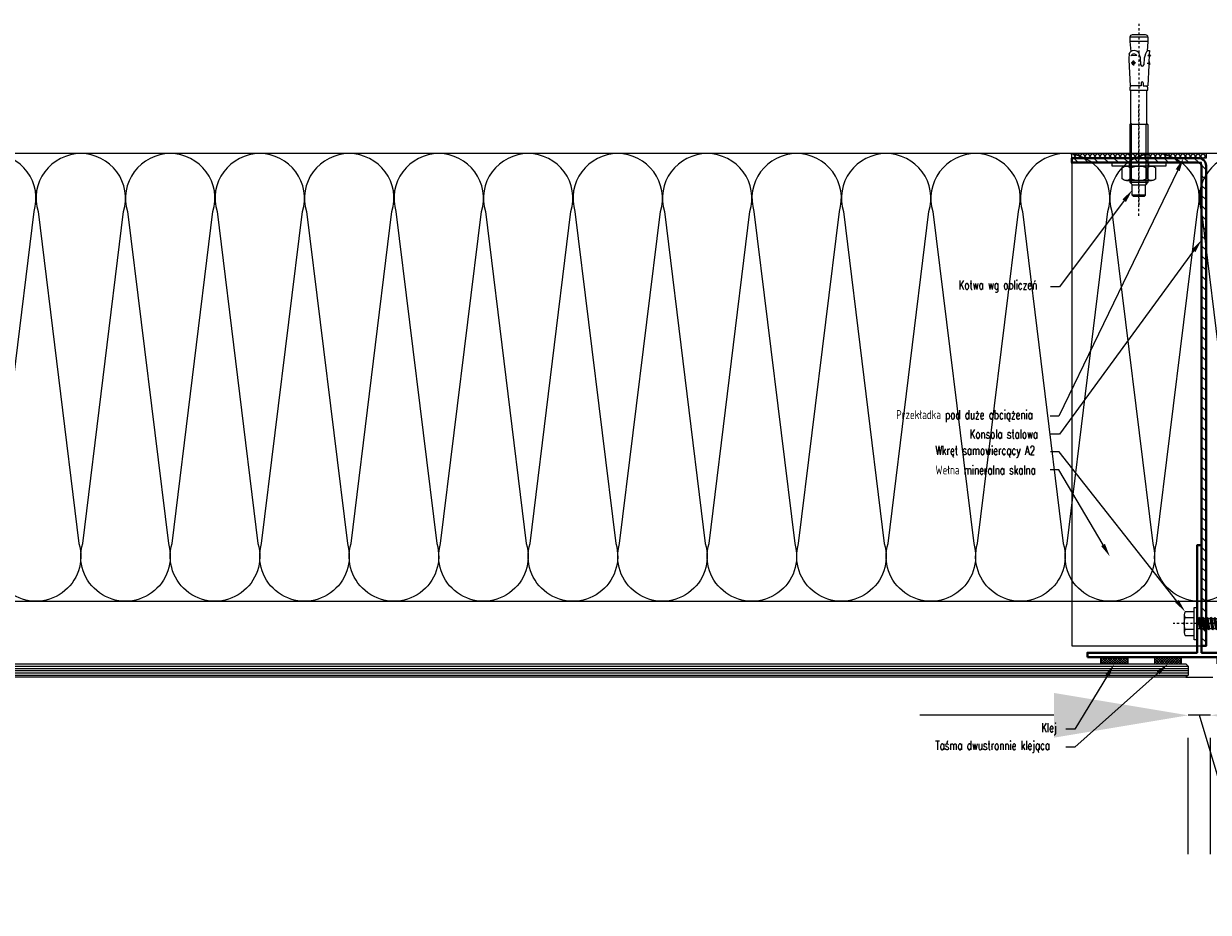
# Model space of a CAD drawing. Header units: millimetres. Extents: x -1147 to 4913, y -2332 to 921.
# Tile 37 of 119: x -334 to -281, y 685 to 724. Entities that reach past the tile are written whole.
import ezdxf
from ezdxf import colors
from ezdxf.entities.mleader import LeaderData, LeaderLine
from ezdxf.lldxf.tags import DXFTag
from ezdxf.math import Vec2, Vec3

# ---------------------------------------------------------------- set-up
doc = ezdxf.new("R2010")
doc.units = ezdxf.units.MM
doc.header["$LTSCALE"] = 0.2
doc.linetypes.add('03b018', pattern=[5.4, 2.16, -3.24])
doc.linetypes.add('10b018', pattern=[3.33, 2.16, -0.54, 0.09, -0.54])
for name, color, linetype, lineweight in [('ST_AE_GLAS_szraf', 252, 'Continuous', 0), ('ST_AE_GLAS_widok', 142, 'Continuous', 9), ('ST_AE_OTHR_cienka', 48, 'Continuous', 5), ('ST_AE_OTHR_szraf', 252, 'Continuous', 0), ('ST_AE_SYST_cienka', 27, 'Continuous', 15), ('ST_AE_SYST_szraf', 252, 'Continuous', 0), ('ST_GI_ANNO_opis_detal', 91, 'Continuous', 5), ('ST_GI_ANNO_wymiar_detal', 1, 'Continuous', 5), ('ST_SB_STEL', 7, 'Continuous', 0), ('ST_SB_STEL_cienka', 226, 'Continuous', 20), ('ST_SB_STEL_gruba', 222, 'Continuous', 40), ('ST_SB_STEL_ukryte', 9, '03b018', 9), ('ST_SF_FRAM', 7, 'Continuous', 0), ('ST_SF_FRAM_gruba', 132, 'Continuous', 40), ('ST_SJ_JOIN', 7, 'Continuous', 0), ('ST_SJ_JOIN_cienka', 57, 'Continuous', 15), ('ST_SJ_JOIN_przerywane', 9, '03b018', 5), ('ST_SJ_JOIN_szraf', 252, 'Continuous', 5), ('ST_SS_MAIN_cienka', 252, 'Continuous', 5), ('ST_XX_MAIN_widok', 167, 'Continuous', 5)]:
    doc.layers.add(name, color=color, linetype=linetype, lineweight=lineweight)
doc.layers.add('ST_SJ_JOIN_osie', color=1, linetype='10b018', lineweight=0, plot=False)
doc.styles.add('ST_simplex', font='simplex.shx', dxfattribs={"width": 0.7})
tags = doc.linetypes.add('FOLIE', pattern=[0.5, 0.25, -0.25]).pattern_tags.tags
tags[6:7] = [DXFTag(74, 4), DXFTag(75, 0), DXFTag(340, '0'), DXFTag(46, 1.0), DXFTag(50, 0.0), DXFTag(44, 0.0), DXFTag(45, 0.0)]
tags[4:5] = [DXFTag(74, 4), DXFTag(75, 0), DXFTag(340, '0'), DXFTag(46, 1.0), DXFTag(50, 0.0), DXFTag(44, 0.0), DXFTag(45, 0.0)]
doc.dimstyles.new('Skala 1-2', dxfattribs={"dimscale": 2, "dimtxt": 2, "dimasz": 3, "dimexe": 0.5, "dimexo": 4, "dimgap": 0.6, "dimtad": 1, "dimdec": 1, "dimrnd": 0.5, "dimzin": 9, "dimdsep": 46, "dimtxsty": 'ST_simplex', "dimcen": 1, "dimclrd": 256, "dimclre": 256, "dimclrt": 91, "dimadec": 1, "dimazin": 2, "dimtfac": 1, "dimtdec": 1, "dimtmove": 1, "dimatfit": 0, "dimfxl": 1, "dimtolj": 1, "dimtzin": 0, "dimlwd": -1, "dimlwe": -1, "dimarcsym": 0})

# ---------------------------------------------------------------- blocks, each defined once
blk = doc.blocks.new('podkładka_szeroka_M8_DIN9021')
at = {"layer": 'ST_SJ_JOIN_cienka'}
blk.add_lwpolyline([(0, 12), (0, -12), (-1.6, -12), (-1.6, 12)], close=True, dxfattribs=at)
at = {"layer": 'ST_SJ_JOIN_przerywane', "linetype": 'FOLIE'}
for p, q in [((-1.6, 4.2), (0, 4.2)), ((0, -4.2), (-1.6, -4.2))]:
    blk.add_line(p, q, dxfattribs=at)
blk = doc.blocks.new('nakretka_M8_DIN934')
at = {"layer": 'ST_SJ_JOIN_cienka'}
for p, q in [((-6.5, -5.63), (-6.5, 5.63)), ((-5.7, 7.51), (-0.8, 7.51)), ((0, 5.63), (0, -5.63)), ((-5.7, 3.75), (-0.8, 3.75)), ((-5.7, -3.75), (-0.8, -3.75)), ((-5.7, -7.51), (-0.8, -7.51))]:
    blk.add_line(p, q, dxfattribs=at)
for centre, radius, start, end in [((-3.9, 5.63), 2.6, 133.818, 226.182), ((-2.6, 5.63), 2.6, 313.818, 46.182), ((2.7, 0), 9.2, 155.9318, 204.0682), ((-9.2, 0), 9.2, 335.9318, 24.0682), ((-3.9, -5.63), 2.6, 133.816, 226.184), ((-2.6, -5.63), 2.6, 313.816, 46.184)]:
    blk.add_arc(centre, radius, start, end, dxfattribs=at)
blk = doc.blocks.new('kotwa_BA-V_8x10')
at = {"layer": 'ST_SJ_JOIN_cienka', "linetype": 'Continuous'}
for p, q in [((-57.02, 2.99), (-57.02, -3.01)), ((-56.02, 3.99), (-56.02, -4.01)), ((-56.02, 3.99), (-54.02, 3.99)), ((-54.02, 3.99), (-54.02, -4.01)), ((-50.07, 4.02), (-50.03, 4.67)), ((-50.07, 4.02), (-49.43, 3.31)), ((-50.03, 4.67), (-48.32, 4.59)), ((-49.43, 3.31), (-48.52, 2.91)), ((-49.29, -0.26), (-48.16, 0.16)), ((-48.52, 2.91), (-47.56, 2.62)), ((-48.32, 4.59), (-47.52, 5.12)), ((-48.16, 0.16), (-47.49, 0.34)), ((-47.52, 5.12), (-47.65, 3.96)), ((-47.58, 4.56), (-45.2, 4.45)), ((-47.56, 2.62), (-46.64, 2.33)), ((-47.49, 0.34), (-46.84, 0.54)), ((-46.84, 0.54), (-43.78, 0.7)), ((-46.64, 2.33), (-43.63, 2.17)), ((-45.1, 4.5), (-43.58, 4.7)), ((-44.39, 3.65), (-44.33, 4.98)), ((-43.55, 4.45), (-43.58, 4.7)), ((-43.46, 4.37), (-34.24, 4.03)), ((-35.58, 1.92), (-34.24, 1.85)), ((-35.58, 0.95), (-34.24, 1.02)), ((-34.24, 1.85), (-34.24, 4.02)), ((-34.24, 1.02), (-34.24, -3.97)), ((-17.02, 3.99), (8.8, 3.99)), ((8.8, 3.99), (9.9, 2.89)), ((14.58, 2.95), (9.9, 2.95)), ((9.9, -2.9), (9.9, 2.89)), ((14.58, 2.95), (14.98, 2.55)), ((14.58, 2.95), (14.58, -2.97)), ((14.98, -2.57), (14.98, 2.55)), ((-56.02, -4.01), (-54.02, -4.01)), ((-50.17, -2.12), (-49.95, -0.97)), ((-50.07, -2.88), (-50.17, -2.12)), ((-49.72, -3.55), (-50.07, -2.88)), ((-49.95, -0.97), (-49.29, -0.26)), ((-49.12, -4.05), (-49.72, -3.55)), ((-48.42, -4.3), (-49.12, -4.05)), ((-47.81, -0.91), (-47.67, -3.59)), ((-45.94, -4.48), (-34.24, -3.97)), ((-45.56, -2.6), (-43.37, -2.49)), ((-45.1, -2.21), (-45.17, -2.75)), ((-45.17, -2.75), (-44.7, -3.16)), ((-44.31, -1.9), (-45.1, -2.21)), ((-44.7, -3.16), (-44, -3.06)), ((-44.51, -1.43), (-44.4, -3.53)), ((-43.7, -2.5), (-44.31, -1.9)), ((-44, -3.06), (-43.7, -2.5)), ((-17.02, -4.01), (8.8, -4.01)), ((8.8, -4.01), (9.9, -2.9)), ((14.58, -2.97), (9.9, -2.97)), ((14.98, -2.57), (14.58, -2.97))]:
    blk.add_line(p, q, dxfattribs=at)
at = {"layer": 'ST_SJ_JOIN_cienka'}
for p, q in [((-54.02, 3.99), (-49.69, 3.61)), ((-32.36, 3.99), (-33.36, 3.99)), ((-32.36, -4.01), (-32.36, 3.99)), ((-17.42, 3.54), (-32.36, 3.54)), ((-17.02, 3.99), (-17.42, 3.54)), ((-54.02, -4.01), (-49.64, -3.62)), ((-33.36, -4.01), (-32.36, -4.01)), ((-17.42, -3.56), (-32.36, -3.56)), ((-17.02, -4.01), (-17.42, -3.56))]:
    blk.add_line(p, q, dxfattribs=at)
at = {"layer": 'ST_SJ_JOIN_cienka', "linetype": 'Continuous'}
for centre, radius, start, end in [((-56.02, 2.99), 1, 90, 180), ((-45.24, 7.19), 4.02, 220.2631, 233.3507), ((-45.19, 4.55), 0.101, 267.3502, 334.0901), ((-44.09, 9.43), 5.09, 258.4927, 276.2076), ((-43.86, 1.45), 0.756, 276.1252, 72.1482), ((-43.45, 4.47), 0.101, 187.3502, 267.3502), ((-35.51, 1.43), 0.495, 98.5979, 261.4021), ((-56.02, -3.01), 1, 180, 270), ((-46.8, -2.2), 1.64, 128.0331, 237.9669), ((-46.46, 5.5), 10, 258.7007, 273)]:
    blk.add_arc(centre, radius, start, end, dxfattribs=at)
at = {"layer": 'ST_SJ_JOIN_cienka'}
for centre, start, end in [((-33.36, 2.99), 90, 152.3738), ((-33.36, -3.01), 207.6262, 270)]:
    blk.add_arc(centre, 1, start, end, dxfattribs=at)
at = {"layer": 'ST_SJ_JOIN_osie'}
blk.add_line((-62.02, 0), (19.98, 0), dxfattribs=at)
at = {"layer": 'ST_SJ_JOIN_szraf'}
for p, q in [((-17.42, 3.54), (-17.02, 3.26)), ((-17.42, -3.56), (-17.02, -3.27))]:
    blk.add_line(p, q, dxfattribs=at)
at = {"layer": 'ST_SJ_JOIN_szraf', "linetype": 'Continuous'}
for p, q in [((-17.02, 3.99), (-17.02, -4.01)), ((9.54, 3.26), (-17.02, 3.26)), ((8.8, -4.01), (8.8, 3.99)), ((9.54, -3.27), (-17.02, -3.27))]:
    blk.add_line(p, q, dxfattribs=at)
at = {"layer": 'ST_SJ_JOIN'}
blk.add_blockref('podkładka_szeroka_M8_DIN9021', (1.6, 0), dxfattribs=at)
at = {"layer": 'ST_SJ_JOIN', "xscale": -1}
blk.add_blockref('nakretka_M8_DIN934', (1.6, 0), dxfattribs=at)
blk = doc.blocks.new('WS.01_rzut')
at = {"layer": 'ST_AE_OTHR_szraf'}
h = blk.add_hatch(dxfattribs=at)
h.set_pattern_fill('ANSI37', color=256, scale=0.5)
h.set_pattern_definition([(45, (2, 50), (-1.122532, 1.122532), []), (135, (2, 50), (-1.122532, -1.122532), [])])
h.paths.add_polyline_path([(0, 30), (0, -30), (2, -30), (2, 30)])
at = {"layer": 'ST_SB_STEL_cienka'}
h = blk.add_hatch(dxfattribs=at)
h.set_pattern_fill('ANSI31', color=256)
h.set_pattern_definition([(45, (-484255.424, 521847.0328), (-2.24506403, 2.24506403), [])])
h.paths.add_polyline_path([(2, 26.5), (2, -30), (4, -29.99), (4, 26.51, -0.408632), (5.5, 28), (220, 28), (220, 30), (5.5, 30, 0.414214)])
at = {"layer": 'ST_AE_OTHR_cienka'}
blk.add_lwpolyline([(2, -30), (0, -30), (0, 30), (2, 30)], close=True, dxfattribs=at)
at = {"layer": 'ST_SB_STEL_cienka'}
for p, q in [((2, -30), (2, 26.5)), ((4, 26.51), (4, -29.99)), ((220, 30), (220, 28)), ((4.5, -30), (2, -30))]:
    blk.add_line(p, q, dxfattribs=at)
blk.add_lwpolyline([(4, -30), (220, -30), (220, 28), (4, 28)], close=True, dxfattribs=at)
blk.add_arc((5.5, 26.5), 3.5, 90, 180, dxfattribs=at)
at = {"layer": 'ST_SB_STEL_gruba'}
blk.add_lwpolyline([(220, 28), (220, 30), (5.5, 30, 0.414214), (2, 26.5), (2, -30), (4, -29.99), (4, 26.51, -0.408632), (5.5, 28)], format="xyb", close=True, dxfattribs=at)
at = {"layer": 'ST_SB_STEL_ukryte'}
blk.add_lwpolyline([(27.75, 0), (-22.25, 0)], dxfattribs=at)
at = {"layer": 'ST_SJ_JOIN', "rotation": 2.478797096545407e-10}
blk.add_blockref('kotwa_BA-V_8x10', (4, 0), dxfattribs=at)
blk = doc.blocks.new('wkret_samowiercacy_JT2-12_5.5x35')
at = {"layer": 'ST_SJ_JOIN_cienka'}
for p, q in [((-35, 0), (-33.62, 2.56)), ((-35, 0), (-33.62, -2.56)), ((-33.62, 2.56), (-22.88, 2.56)), ((-22.63, 2.25), (-23.52, 2.25)), ((-22.29, 2.25), (-22.88, 2.56)), ((-20.85, 2.25), (-22.29, 2.25)), ((-20.85, 2.25), (-20.32, 2.75)), ((-19.97, 2.25), (-20.32, 2.75)), ((-19.08, 2.25), (-19.97, 2.25)), ((-19.08, 2.25), (-18.55, 2.75)), ((-18.19, 2.25), (-18.55, 2.75)), ((-17.3, 2.25), (-18.19, 2.25)), ((-17.3, 2.25), (-16.77, 2.75)), ((-16.42, 2.25), (-16.77, 2.75)), ((-15.53, 2.25), (-16.42, 2.25)), ((-15.53, 2.25), (-15, 2.75)), ((-14.64, 2.25), (-15, 2.75)), ((-13.76, 2.25), (-14.64, 2.25)), ((-13.76, 2.25), (-13.22, 2.75)), ((-12.87, 2.25), (-13.22, 2.75)), ((-11.98, 2.25), (-12.87, 2.25)), ((-11.98, 2.25), (-11.45, 2.75)), ((-11.09, 2.25), (-11.45, 2.75)), ((-10.21, 2.25), (-11.09, 2.25)), ((-10.21, 2.25), (-9.68, 2.75)), ((-9.32, 2.25), (-9.68, 2.75)), ((-8.43, 2.25), (-9.32, 2.25)), ((-8.43, 2.25), (-7.9, 2.75)), ((-7.54, 2.25), (-7.9, 2.75)), ((-6.66, 2.25), (-7.54, 2.25)), ((-6.66, 2.25), (-6.13, 2.75)), ((-5.77, 2.25), (-6.13, 2.75)), ((-4.88, 2.25), (-5.77, 2.25)), ((-4.88, 2.25), (-4.35, 2.75)), ((-3.99, 2.25), (-4.35, 2.75)), ((-3.11, 2.25), (-3.99, 2.25)), ((-3.11, 2.25), (-2.58, 2.75)), ((-2.22, 2.25), (-2.58, 2.75)), ((-1.33, 2.25), (-2.22, 2.25)), ((-1.33, 2.25), (-0.8, 2.75)), ((-0.44, 2.25), (-0.8, 2.75)), ((0, 2.25), (-0.44, 2.25)), ((5.78, 3.97), (5.78, -3.97)), ((-33.62, -2.56), (-22.88, -2.55)), ((-22.29, -2.25), (-22.88, -2.55)), ((-21.63, -2.25), (-22.29, -2.25)), ((-21.28, -2.75), (-21.63, -2.25)), ((-21.28, -2.75), (-20.75, -2.25)), ((-19.86, -2.25), (-20.75, -2.25)), ((-19.5, -2.75), (-19.86, -2.25)), ((-19.5, -2.75), (-18.97, -2.25)), ((-18.08, -2.25), (-18.97, -2.25)), ((-17.73, -2.75), (-18.08, -2.25)), ((-17.73, -2.75), (-17.2, -2.25)), ((-16.31, -2.25), (-17.2, -2.25)), ((-15.95, -2.75), (-16.31, -2.25)), ((-15.95, -2.75), (-15.42, -2.25)), ((-14.53, -2.25), (-15.42, -2.25)), ((-14.18, -2.75), (-14.53, -2.25)), ((-14.18, -2.75), (-13.65, -2.25)), ((-12.76, -2.25), (-13.65, -2.25)), ((-12.4, -2.75), (-12.76, -2.25)), ((-12.4, -2.75), (-11.87, -2.25)), ((-10.98, -2.25), (-11.87, -2.25)), ((-10.63, -2.75), (-10.98, -2.25)), ((-10.63, -2.75), (-10.1, -2.25)), ((-9.21, -2.25), (-10.1, -2.25)), ((-8.85, -2.75), (-9.21, -2.25)), ((-8.85, -2.75), (-8.32, -2.25)), ((-7.44, -2.25), (-8.32, -2.25)), ((-7.08, -2.75), (-7.44, -2.25)), ((-7.08, -2.75), (-6.55, -2.25)), ((-5.66, -2.25), (-6.55, -2.25)), ((-5.3, -2.75), (-5.66, -2.25)), ((-5.3, -2.75), (-4.77, -2.25)), ((-3.89, -2.25), (-4.77, -2.25)), ((-3.53, -2.75), (-3.89, -2.25)), ((-3.53, -2.75), (-3, -2.25)), ((-2.11, -2.25), (-3, -2.25)), ((-1.75, -2.75), (-2.11, -2.25)), ((-1.75, -2.75), (-1.22, -2.25)), ((0, -2.25), (-1.22, -2.25))]:
    blk.add_line(p, q, dxfattribs=at)
blk.add_lwpolyline([(0, -7.25), (1.28, -7.25), (1.28, 7.25), (0, 7.25)], close=True, dxfattribs=at)
blk.add_lwpolyline([(1.28, -2.65), (5.32, -2.65, -0.343146), (5.32, -5.29), (1.28, -5.29), (1.28, 5.29), (5.32, 5.29, -0.343146), (5.32, 2.65), (1.28, 2.65)], format="xyb", dxfattribs=at)
blk.add_arc((-2.16, 0), 7.94, 340.5288, 19.4712, dxfattribs=at)
at = {"layer": 'ST_SJ_JOIN_osie'}
blk.add_line((-40, 0), (10.78, 0), dxfattribs=at)
at = {"layer": 'ST_SJ_JOIN_szraf'}
for p, q in [((-34.66, -0.05), (-33.45, 2.25)), ((-33.45, 2.25), (-33.62, 2.56)), ((-33.45, 2.25), (-22.29, 2.25)), ((-22.88, -2.55), (-21.87, 2.25)), ((-22.09, 2.14), (-22.88, -2.55)), ((-22.88, -2.55), (-22.32, 2.03)), ((-22.88, -2.55), (-22.6, 1.91)), ((-22.88, -2.55), (-22.88, 1.78)), ((-21.63, -2.25), (-20.85, 2.25)), ((-21.28, -2.75), (-20.32, 2.75)), ((-20.75, -2.25), (-19.97, 2.25)), ((-19.86, -2.25), (-19.08, 2.25)), ((-19.5, -2.75), (-18.55, 2.75)), ((-18.97, -2.25), (-18.19, 2.25)), ((-18.08, -2.25), (-17.3, 2.25)), ((-17.73, -2.75), (-16.77, 2.75)), ((-17.2, -2.25), (-16.42, 2.25)), ((-16.31, -2.25), (-15.53, 2.25)), ((-15.95, -2.75), (-15, 2.75)), ((-15.42, -2.25), (-14.64, 2.25)), ((-14.53, -2.25), (-13.76, 2.25)), ((-14.18, -2.75), (-13.22, 2.75)), ((-13.65, -2.25), (-12.87, 2.25)), ((-12.76, -2.25), (-11.98, 2.25)), ((-12.4, -2.75), (-11.45, 2.75)), ((-11.87, -2.25), (-11.09, 2.25)), ((-10.98, -2.25), (-10.21, 2.25)), ((-10.63, -2.75), (-9.68, 2.75)), ((-10.1, -2.25), (-9.32, 2.25)), ((-9.21, -2.25), (-8.43, 2.25)), ((-8.85, -2.75), (-7.9, 2.75)), ((-8.32, -2.25), (-7.54, 2.25)), ((-7.44, -2.25), (-6.66, 2.25)), ((-7.08, -2.75), (-6.13, 2.75)), ((-6.55, -2.25), (-5.77, 2.25)), ((-5.66, -2.25), (-4.88, 2.25)), ((-5.3, -2.75), (-4.35, 2.75)), ((-4.77, -2.25), (-3.99, 2.25)), ((-3.89, -2.25), (-3.11, 2.25)), ((-3.53, -2.75), (-2.58, 2.75)), ((-3, -2.25), (-2.22, 2.25)), ((-2.11, -2.25), (-1.33, 2.25)), ((-1.75, -2.75), (-0.8, 2.75)), ((-1.22, -2.25), (-0.44, 2.25))]:
    blk.add_line(p, q, dxfattribs=at)
for centre, radius, start, end in [((-32.2, 23.14), 23.31, 263.1111, 296.3312), ((-35.14, -1.73), 1.73, 331.4719, 85.2218)]:
    blk.add_arc(centre, radius, start, end, dxfattribs=at)
blk = doc.blocks.new('SA.01_rzut')
at = {"layer": 'ST_AE_SYST_szraf'}
h = blk.add_hatch(dxfattribs=at)
h.set_pattern_fill('ANSI37', color=256, scale=0.25, angle=180)
h.paths.add_polyline_path([(-44, 0), (-44, -3), (-32, -3), (-32, 0)])
h = blk.add_hatch(dxfattribs=at)
h.set_pattern_fill('ANSI37', color=256, scale=0.25, angle=180)
h.set_pattern_definition([(135, (488652.4619, 545374.10935), (0.5612660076, 0.5612660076), []), (45, (488652.4619, 545374.10935), (0.5612660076, -0.5612660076), [])])
h.paths.add_polyline_path([(-20, 0), (-20, -3), (-8, -3), (-8, 0)])
h = blk.add_hatch(dxfattribs=at)
h.set_pattern_fill('ANSI37', color=256, scale=0.25)
h.set_pattern_definition([(45, (-488652.4619, 545374.10935), (-0.5612660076, 0.5612660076), []), (135, (-488652.4619, 545374.10935), (-0.5612660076, -0.5612660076), [])])
h.paths.add_polyline_path([(8, 0), (8, -3), (20, -3), (20, 0)])
h = blk.add_hatch(dxfattribs=at)
h.set_pattern_fill('ANSI37', color=256, scale=0.25, angle=180)
h.paths.add_polyline_path([(32, 0), (32, -3), (44, -3), (44, 0)])
at = {"layer": 'ST_AE_SYST_cienka'}
for points in [[(-44, 0), (-32, 0), (-32, -3), (-44, -3)], [(-8, 0), (-20, 0), (-20, -3), (-8, -3)], [(8, 0), (20, 0), (20, -3), (8, -3)], [(44, 0), (32, 0), (32, -3), (44, -3)]]:
    blk.add_lwpolyline(points, close=True, dxfattribs=at)
at = {"layer": 'ST_SF_FRAM_gruba'}
blk.add_lwpolyline([(-50, 0), (50, 0), (50, 2), (1, 2), (1, 50), (-1, 50), (-1, 2), (-50, 2), (-50, 0)], close=True, dxfattribs=at)
at = {"layer": 'ST_SJ_JOIN', "xscale": -1}
blk.add_blockref('wkret_samowiercacy_JT2-12_5.5x35', (-1, 15), dxfattribs=at)
blk = doc.blocks.new('*D1646')
at = {"layer": 'Defpoints', "color": 0}
for p in [(-281.909, 695.372), (-280.908, 695.372), (-281.909, 693.574)]:
    blk.add_point(p, dxfattribs=at)
at = {"layer": 'ST_GI_ANNO_wymiar_detal'}
for p, q in [((-287.909, 693.574), (-293.909, 693.574)), ((-280.908, 693.574), (-281.909, 693.574)), ((-278.769, 684.774), (-281.409, 693.574)), ((-274.908, 693.574), (-268.908, 693.574)), ((-281.909, 687.372), (-281.909, 692.574)), ((-280.908, 687.372), (-280.908, 692.574)), ((-275.697, 684.774), (-278.769, 684.774))]:
    blk.add_line(p, q, dxfattribs=at)
for points in [[(-287.909, 692.574), (-287.909, 694.574), (-281.909, 693.574)], [(-274.908, 694.574), (-274.908, 692.574), (-280.908, 693.574)]]:
    blk.add_solid(points, dxfattribs=at)
at = {"layer": 'ST_GI_ANNO_wymiar_detal', "color": 91, "insert": (-277.233, 687.974), "char_height": 4, "attachment_point": 5, "style": 'ST_simplex'}
blk.add_mtext('\\A1;1', dxfattribs=at)
blk = doc.blocks.new('*U1647')
at = {"layer": 'ST_AE_SYST_szraf', "color": 0, "linetype": 'ByBlock', "lineweight": -2, "flags": 128}
for points in [[(2520, -0.03, 0.505403), (2500.9, -25.96), (2519.15, -174.23, -1.345402), (2480.85, -174.23), (2499.1, -25.96, 0.505403), (2480, -0.03)], [(2560, -0.03, 0.505403), (2540.9, -25.96), (2559.15, -174.23, -1.345402), (2520.85, -174.23), (2539.1, -25.96, 0.505403), (2520, -0.03)], [(2600, -0.03, 0.505403), (2580.9, -25.96), (2599.15, -174.23, -1.345402), (2560.85, -174.23), (2579.1, -25.96, 0.505403), (2560, -0.03)], [(2640, -0.03, 0.505403), (2620.9, -25.96), (2639.15, -174.23, -1.345402), (2600.85, -174.23), (2619.1, -25.96, 0.505403), (2600, -0.03)], [(2680, -0.03, 0.505403), (2660.9, -25.96), (2679.15, -174.23, -1.345402), (2640.85, -174.23), (2659.1, -25.96, 0.505403), (2640, -0.03)], [(2720, -0.03, 0.505403), (2700.9, -25.96), (2719.15, -174.23, -1.345402), (2680.85, -174.23), (2699.1, -25.96, 0.505403), (2680, -0.03)], [(2760, -0.03, 0.505403), (2740.9, -25.96), (2759.15, -174.23, -1.345402), (2720.85, -174.23), (2739.1, -25.96, 0.505403), (2720, -0.03)], [(2800, -0.03, 0.505403), (2780.9, -25.96), (2799.15, -174.23, -1.345402), (2760.85, -174.23), (2779.1, -25.96, 0.505403), (2760, -0.03)], [(2840, -0.03, 0.505403), (2820.9, -25.96), (2839.15, -174.23, -1.345402), (2800.85, -174.23), (2819.1, -25.96, 0.505403), (2800, -0.03)], [(2880, -0.03, 0.505403), (2860.9, -25.96), (2879.15, -174.23, -1.345402), (2840.85, -174.23), (2859.1, -25.96, 0.505403), (2840, -0.03)], [(2920, -0.03, 0.505403), (2900.9, -25.96), (2919.15, -174.23, -1.345402), (2880.85, -174.23), (2899.1, -25.96, 0.505403), (2880, -0.03)], [(2960, -0.03, 0.505403), (2940.9, -25.96), (2959.15, -174.23, -1.345402), (2920.85, -174.23), (2939.1, -25.96, 0.505403), (2920, -0.03)], [(3000, -0.03, 0.505403), (2980.9, -25.96), (2999.15, -174.23, -1.345402), (2960.85, -174.23), (2979.1, -25.96, 0.505403), (2960, -0.03)], [(3040, -0.03, 0.505403), (3020.9, -25.96), (3039.15, -174.23, -1.345402), (3000.85, -174.23), (3019.1, -25.96, 0.505403), (3000, -0.03)]]:
    blk.add_lwpolyline(points, format="xyb", dxfattribs=at)

msp = doc.modelspace()

# ---------------------------------------------------------------- linework, layer by layer
msp.add_line((-282.009, 695.272), (-280.808, 695.272))
at = {"layer": 'ST_AE_GLAS_szraf'}
for p, q in [((-382.909, 695.772), (-281.909, 695.772)), ((-382.909, 695.672), (-281.909, 695.672)), ((-382.909, 695.572), (-281.909, 695.572)), ((-382.909, 695.472), (-281.909, 695.472)), ((-382.909, 695.372), (-281.909, 695.372))]:
    msp.add_line(p, q, dxfattribs=at)
at = {"layer": 'ST_AE_GLAS_widok'}
msp.add_lwpolyline([(-382.909, 695.372), (-382.909, 695.772), (-382.809, 695.872), (-282.009, 695.872), (-281.909, 695.772), (-281.909, 695.372), (-282.009, 695.272), (-382.809, 695.272), (-382.909, 695.372)], dxfattribs=at)
at = {"layer": 'ST_XX_MAIN_widok'}
msp.add_lwpolyline([(-583.409, 698.672), (-183.411, 698.673), (-183.411, 718.673), (-583.409, 718.672)], close=True, dxfattribs=at)

# ---------------------------------------------------------------- block references
at = {"layer": 'ST_SB_STEL', "xscale": 0.1, "yscale": 0.1, "zscale": 0.1, "rotation": 270.0000000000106}
msp.add_blockref('WS.01_rzut', (-284.109, 718.672), dxfattribs=at)
at = {"layer": 'ST_SF_FRAM', "xscale": 0.1, "yscale": 0.1, "zscale": 0.1}
msp.add_blockref('SA.01_rzut', (-281.409, 696.172), dxfattribs=at)
at = {"layer": 'ST_SS_MAIN_cienka', "xscale": 0.1, "yscale": 0.1, "zscale": 0.1}
msp.add_blockref('*U1647', (-583.409, 718.672), dxfattribs=at)

# ---------------------------------------------------------------- dimensions: what is measured, and where the dimension line sits
at = {"layer": 'ST_GI_ANNO_wymiar_detal'}
dim = msp.add_linear_dim(base=(-281.909, 693.574), p1=(-280.908, 695.372), p2=(-281.909, 695.372), dimstyle='Skala 1-2', dxfattribs=at)
dim.commit()
dim.dimension.update_dxf_attribs({"geometry": '*D1646', "text_midpoint": (-277.569, 687.974)})

# ---------------------------------------------------------------- leaders
at = {"layer": 'ST_GI_ANNO_opis_detal'}
ml = msp.add_multileader_mtext('Standard', dxfattribs=at)
ml.set_content('Przekładka pod duże obciążenia', color=91, style='ST_simplex')
ml.set_leader_properties(color=1, linetype='ByLayer', lineweight=-1)
ml.build(insert=Vec2(0, 0))
ml.multileader.update_dxf_attribs({"text_left_attachment_type": 2, "text_right_attachment_type": 2, "dogleg_length": 0.2, "arrow_head_size": 0.6, "scale": 2})
ctx = ml.context
ctx.base_point, ctx.scale, ctx.char_height, ctx.arrow_head_size, ctx.landing_gap_size, ctx.plane_origin = Vec3(-295.746, 706.937), 2, 0.4, 0.6, 0.4, Vec3(-283.547, 707.268)
ctx.left_attachment, ctx.right_attachment, ctx.text_align_type = 2, 2, 1
notes = []
notes.append((ctx, [(0, (1, 1, 0), (-287.683, 706.942), (-1, 0), 0.4, [(0, [(-282.116, 718.472)], 256, [])])]))
ctx.mtext.insert, ctx.mtext.alignment = Vec3(-291.906, 707.208), 2
ml = msp.add_multileader_mtext('Standard', dxfattribs=at)
ml.set_content('Kotwa wg obliczeń', color=91, style='ST_simplex')
ml.set_leader_properties(color=1, linetype='ByLayer', lineweight=-1)
ml.build(insert=Vec2(0, 0))
ml.multileader.update_dxf_attribs({"text_left_attachment_type": 2, "text_right_attachment_type": 2, "dogleg_length": 0.2, "arrow_head_size": 0.6, "scale": 2})
ctx = ml.context
ctx.base_point, ctx.scale, ctx.char_height, ctx.arrow_head_size, ctx.landing_gap_size, ctx.plane_origin = Vec3(-292.759, 712.737), 2, 0.4, 0.6, 0.4, Vec3(-283.547, 708.068)
ctx.left_attachment, ctx.right_attachment, ctx.text_align_type = 2, 2, 1
notes.append((ctx, [(0, (1, 1, 0), (-287.661, 712.724), (-1, 0), 0.4, [(0, [(-284.406, 717.047)], 256, [])])]))
ctx.mtext.insert, ctx.mtext.alignment = Vec3(-290.412, 713.004), 2
ml = msp.add_multileader_mtext('Standard', dxfattribs=at)
ml.set_content('Konsola stalowa', color=91, style='ST_simplex')
ml.set_leader_properties(color=1, linetype='ByLayer', lineweight=-1)
ml.build(insert=Vec2(0, 0))
ml.multileader.update_dxf_attribs({"text_left_attachment_type": 2, "text_right_attachment_type": 2, "dogleg_length": 0.2, "arrow_head_size": 0.6, "scale": 2})
ctx = ml.context
ctx.base_point, ctx.scale, ctx.char_height, ctx.arrow_head_size, ctx.landing_gap_size, ctx.plane_origin = Vec3(-292.226, 706.137), 2, 0.4, 0.6, 0.4, Vec3(-283.547, 706.468)
ctx.left_attachment, ctx.right_attachment, ctx.text_align_type = 2, 2, 1
notes.append((ctx, [(0, (1, 1, 0), (-287.657, 706.137), (-1, 0), 0.4, [(0, [(-281.309, 714.811)], 256, [])])]))
ctx.mtext.insert, ctx.mtext.alignment = Vec3(-290.146, 706.337), 2
ml = msp.add_multileader_mtext('Standard', dxfattribs=at)
ml.set_content('Wkręt samowiercący A2', color=91, style='ST_simplex')
ml.set_leader_properties(color=1, linetype='ByLayer', lineweight=-1)
ml.build(insert=Vec2(0, 0))
ml.multileader.update_dxf_attribs({"text_left_attachment_type": 2, "text_right_attachment_type": 2, "dogleg_length": 0.2, "arrow_head_size": 0.6, "scale": 2})
ctx = ml.context
ctx.base_point, ctx.scale, ctx.char_height, ctx.arrow_head_size, ctx.landing_gap_size, ctx.plane_origin = Vec3(-293.892, 705.337), 2, 0.4, 0.6, 0.4, Vec3(-283.047, 702.232)
ctx.left_attachment, ctx.right_attachment, ctx.text_align_type = 2, 2, 1
notes.append((ctx, [(0, (1, 1, 0), (-287.668, 705.342), (-1, 0), 0.4, [(0, [(-282.042, 698.201)], 256, [])])]))
ctx.mtext.insert, ctx.mtext.alignment = Vec3(-290.979, 705.608), 2
ml = msp.add_multileader_mtext('Standard', dxfattribs=at)
ml.set_content('Wełna mineralna skalna', color=91, style='ST_simplex')
ml.set_leader_properties(color=1, linetype='ByLayer', lineweight=-1)
ml.build(insert=Vec2(0, 0))
ml.multileader.update_dxf_attribs({"text_left_attachment_type": 2, "text_right_attachment_type": 2, "dogleg_length": 0.2, "arrow_head_size": 0.6, "scale": 2})
ctx = ml.context
ctx.base_point, ctx.scale, ctx.char_height, ctx.arrow_head_size, ctx.landing_gap_size, ctx.plane_origin = Vec3(-293.866, 704.537), 2, 0.4, 0.6, 0.4, Vec3(-283.047, 701.432)
ctx.left_attachment, ctx.right_attachment, ctx.text_align_type = 2, 2, 1
notes.append((ctx, [(0, (1, 1, 0), (-287.684, 704.537), (-1, 0), 0.4, [(0, [(-285.409, 700.669)], 256, [])])]))
ctx.mtext.insert, ctx.mtext.alignment = Vec3(-290.966, 704.737), 2
ml = msp.add_multileader_mtext('Standard', dxfattribs=at)
ml.set_content('Taśma dwustronnie klejąca', color=91, style='ST_simplex')
ml.set_leader_properties(color=1, linetype='ByLayer', lineweight=-1)
ml.build(insert=Vec2(0, 0))
ml.multileader.update_dxf_attribs({"text_left_attachment_type": 2, "text_right_attachment_type": 2, "dogleg_length": 0.2, "arrow_head_size": 0.6, "scale": 2})
ctx = ml.context
ctx.base_point, ctx.scale, ctx.char_height, ctx.arrow_head_size, ctx.landing_gap_size, ctx.plane_origin = Vec3(-293.913, 692.157), 2, 0.4, 0.6, 0.4, Vec3(-284.439, 688.059)
ctx.left_attachment, ctx.right_attachment, ctx.text_align_type = 2, 2, 1
notes.append((ctx, [(0, (1, 1, 0), (-286.971, 692.148), (-1, 0), 0.4, [(0, [(-282.809, 695.872)], 256, [])])]))
ctx.mtext.insert, ctx.mtext.alignment = Vec3(-290.646, 692.428), 2
ml = msp.add_multileader_mtext('Standard', dxfattribs=at)
ml.set_content('Klej', color=91, style='ST_simplex')
ml.set_leader_properties(color=1, linetype='ByLayer', lineweight=-1)
ml.build(insert=Vec2(0, 0))
ml.multileader.update_dxf_attribs({"text_left_attachment_type": 2, "text_right_attachment_type": 2, "dogleg_length": 0.2, "arrow_head_size": 0.6, "scale": 2})
ctx = ml.context
ctx.base_point, ctx.scale, ctx.char_height, ctx.arrow_head_size, ctx.landing_gap_size, ctx.plane_origin = Vec3(-288.886, 692.957), 2, 0.4, 0.6, 0.4, Vec3(-284.439, 688.859)
ctx.left_attachment, ctx.right_attachment, ctx.text_align_type = 2, 2, 1
notes.append((ctx, [(0, (1, 1, 0), (-286.979, 692.958), (-1, 0), 0.4, [(0, [(-285.209, 695.872)], 256, [])])]))
ctx.mtext.insert, ctx.mtext.alignment = Vec3(-288.133, 693.224), 2
for ctx, leaders in notes:
    for number, flags, end, landing, length, lines in leaders:
        leader = LeaderData()
        leader.index, (leader.has_last_leader_line, leader.has_dogleg_vector, leader.attachment_direction) = number, flags
        leader.last_leader_point, leader.dogleg_vector, leader.dogleg_length = Vec3(end), Vec3(landing), length
        for number, points, colour, breaks in lines:
            line = LeaderLine()
            line.index, line.vertices, line.color, line.breaks = number, Vec3.list(points), colors.encode_raw_color(colour), breaks
            leader.lines.append(line)
        ctx.leaders.append(leader)

doc.saveas('drawing.dxf')
